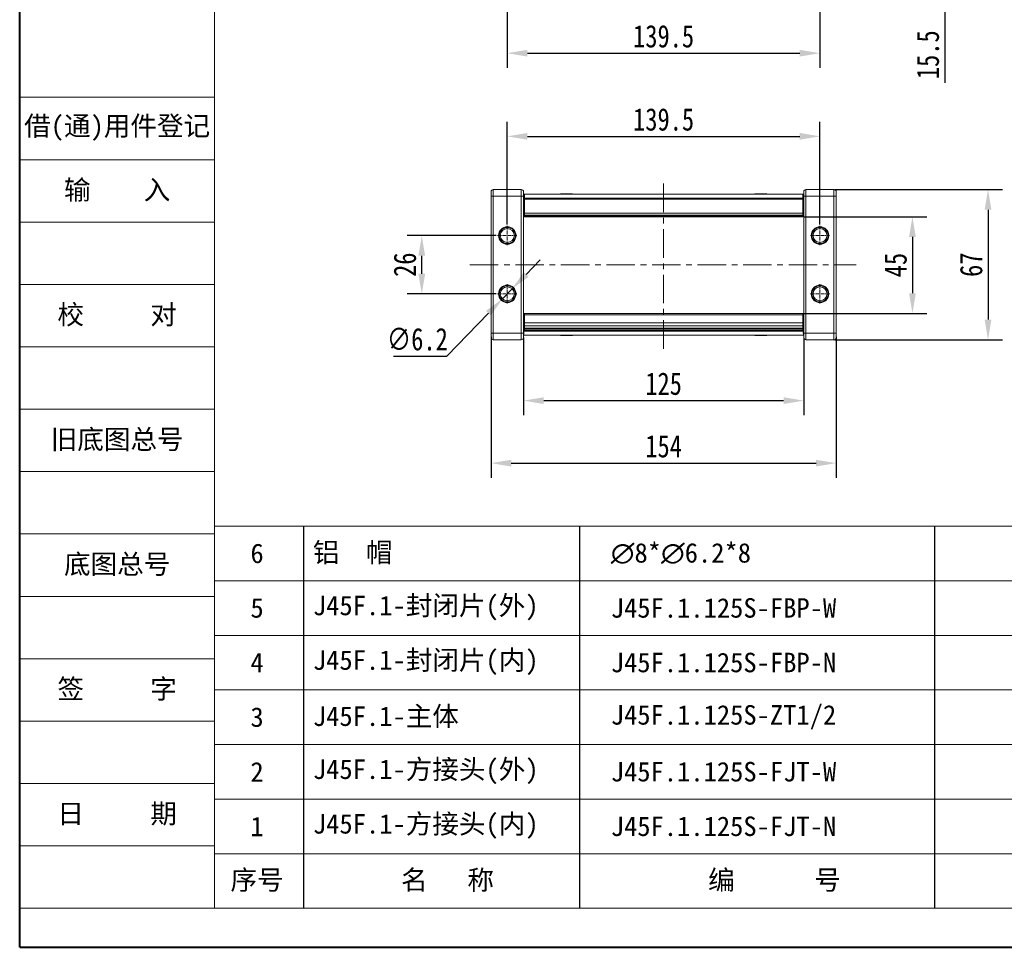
# Model space of a CAD drawing. Header units: millimetres. Extents: x 3152 to 4623, y 378 to 1412.
# Tile 1 of 45: x 3152 to 3592, y 378 to 792. Entities that reach past the tile are written whole.
import ezdxf

# ---------------------------------------------------------------- set-up
doc = ezdxf.new("R2010")
doc.units = ezdxf.units.MM
doc.linetypes.add('CENTER', pattern=[0.6, 0.375, -0.075, 0.075, -0.075])
doc.linetypes.add('CENTERX2', pattern=[20.32, 12.7, -2.54, 2.54, -2.54])
doc.layers.add('标注线', color=7, linetype='Continuous', lineweight=15)
doc.styles.get("Standard").update_dxf_attribs({"font": '仿宋_GB2312.ttf', "width": 0.8})
doc.styles.add('样式 3.5', font='仿宋_GB2312.ttf')
doc.styles.add('样式 6', font='仿宋_GB2312.ttf')
doc.dimstyles.new('ISO-45.1', dxfattribs={"dimtxt": 10, "dimasz": 9, "dimexe": 6.5, "dimexo": 0.625, "dimgap": 2.5, "dimtad": 1, "dimtoh": 1, "dimdsep": 46, "dimtxsty": 'Standard', "dimcen": 2.5, "dimadec": 0, "dimazin": 0, "dimtfac": 1, "dimtmove": 0, "dimatfit": 3, "dimfxl": 0, "dimarcsym": 0})
doc.dimstyles.new('副本 ISO-45.1', dxfattribs={"dimtxt": 10, "dimasz": 9, "dimexe": 6.5, "dimexo": 0.625, "dimgap": 2.5, "dimtad": 1, "dimdsep": 46, "dimtxsty": 'Standard', "dimcen": 2.5, "dimadec": 0, "dimazin": 0, "dimtfac": 1, "dimtmove": 0, "dimatfit": 3, "dimfxl": 0, "dimarcsym": 0})

# ---------------------------------------------------------------- blocks, each defined once
blk = doc.blocks.new('*D2068')
at = {"color": 0, "lineweight": -2}
for p, q in [((3369.98, 700.86), (3369.98, 746.69)), ((3509.48, 700.86), (3509.48, 746.69)), ((3378.98, 740.19), (3500.48, 740.19))]:
    blk.add_line(p, q, dxfattribs=at)
at = {"color": 0, "lineweight": 9}
for points in [[(3378.98, 741.69), (3378.98, 738.69), (3369.98, 740.19)], [(3500.48, 741.69), (3500.48, 738.69), (3509.48, 740.19)]]:
    blk.add_solid(points, dxfattribs=at)
at = {"layer": 'Defpoints', "color": 0, "lineweight": 9}
for p in [(3509.48, 740.19), (3369.98, 700.23), (3509.48, 700.23)]:
    blk.add_point(p, dxfattribs=at)
at = {"color": 0, "lineweight": 9, "insert": (3439.73, 747.69), "char_height": 10, "attachment_point": 5}
blk.add_mtext('139.5', dxfattribs=at)
blk = doc.blocks.new('*D2069')
at = {"color": 0, "lineweight": -2}
for p, q in [((3369.98, 817.67), (3369.98, 770.78)), ((3509.48, 817.67), (3509.48, 770.78)), ((3378.98, 777.28), (3500.48, 777.28))]:
    blk.add_line(p, q, dxfattribs=at)
at = {"color": 0, "lineweight": 9}
for points in [[(3378.98, 778.78), (3378.98, 775.78), (3369.98, 777.28)], [(3500.48, 778.78), (3500.48, 775.78), (3509.48, 777.28)]]:
    blk.add_solid(points, dxfattribs=at)
at = {"layer": 'Defpoints', "color": 0, "lineweight": 9}
for p in [(3369.98, 818.3), (3509.48, 818.3), (3509.48, 777.28)]:
    blk.add_point(p, dxfattribs=at)
at = {"color": 0, "lineweight": 9, "insert": (3439.73, 784.78), "char_height": 10, "attachment_point": 5}
blk.add_mtext('139.5', dxfattribs=at)
blk = doc.blocks.new('*D2070')
at = {"color": 0, "lineweight": -2}
for p, q in [((3565.15, 831.59), (3565.15, 840.59)), ((3514.4, 822.59), (3571.65, 822.59)), ((3565.15, 822.59), (3565.15, 807.09)), ((3516.36, 807.09), (3571.65, 807.09)), ((3565.15, 798.09), (3565.15, 764.11))]:
    blk.add_line(p, q, dxfattribs=at)
at = {"color": 0, "lineweight": 9}
for points in [[(3563.65, 831.59), (3566.65, 831.59), (3565.15, 822.59)], [(3563.65, 798.09), (3566.65, 798.09), (3565.15, 807.09)]]:
    blk.add_solid(points, dxfattribs=at)
at = {"layer": 'Defpoints', "color": 0, "lineweight": 9}
for p in [(3513.77, 822.59), (3515.73, 807.09), (3565.15, 807.09)]:
    blk.add_point(p, dxfattribs=at)
at = {"color": 0, "lineweight": 9, "insert": (3557.65, 776.6), "char_height": 10, "attachment_point": 5, "rotation": 90}
blk.add_mtext('15.5', dxfattribs=at)
blk = doc.blocks.new('*D2072')
at = {"color": 0, "lineweight": -2}
for p, q in [((3502.41, 704.33), (3557.23, 704.33)), ((3550.73, 695.33), (3550.73, 670.24)), ((3502.5, 661.24), (3557.23, 661.24))]:
    blk.add_line(p, q, dxfattribs=at)
at = {"color": 0, "lineweight": 9}
for points in [[(3549.23, 695.33), (3552.23, 695.33), (3550.73, 704.33)], [(3549.23, 670.24), (3552.23, 670.24), (3550.73, 661.24)]]:
    blk.add_solid(points, dxfattribs=at)
at = {"layer": 'Defpoints', "color": 0, "lineweight": 9}
for p in [(3501.78, 704.33), (3501.87, 661.24), (3550.73, 661.24)]:
    blk.add_point(p, dxfattribs=at)
at = {"color": 0, "lineweight": 9, "insert": (3543.23, 682.79), "char_height": 10, "attachment_point": 5, "rotation": 90}
blk.add_mtext('45', dxfattribs=at)
blk = doc.blocks.new('*D2073')
at = {"color": 0, "lineweight": -2}
for p, q in [((3515.92, 716.44), (3590.96, 716.44)), ((3584.46, 707.44), (3584.46, 658.44)), ((3515.92, 649.44), (3590.96, 649.44))]:
    blk.add_line(p, q, dxfattribs=at)
at = {"color": 0, "lineweight": 9}
for points in [[(3582.96, 707.44), (3585.96, 707.44), (3584.46, 716.44)], [(3582.96, 658.44), (3585.96, 658.44), (3584.46, 649.44)]]:
    blk.add_solid(points, dxfattribs=at)
at = {"layer": 'Defpoints', "color": 0, "lineweight": 9}
for p in [(3515.3, 716.44), (3515.3, 649.44), (3584.46, 649.44)]:
    blk.add_point(p, dxfattribs=at)
at = {"color": 0, "lineweight": 9, "insert": (3576.96, 682.94), "char_height": 10, "attachment_point": 5, "rotation": 90}
blk.add_mtext('67', dxfattribs=at)
blk = doc.blocks.new('*D2074')
at = {"color": 0, "lineweight": -2}
for p, q in [((3377.23, 650.42), (3377.23, 615.81)), ((3502.23, 650.16), (3502.23, 615.81)), ((3386.23, 622.31), (3493.23, 622.31))]:
    blk.add_line(p, q, dxfattribs=at)
at = {"color": 0, "lineweight": 9}
for points in [[(3386.23, 623.81), (3386.23, 620.81), (3377.23, 622.31)], [(3493.23, 623.81), (3493.23, 620.81), (3502.23, 622.31)]]:
    blk.add_solid(points, dxfattribs=at)
at = {"layer": 'Defpoints', "color": 0, "lineweight": 9}
for p in [(3377.23, 651.05), (3502.23, 650.78), (3502.23, 622.31)]:
    blk.add_point(p, dxfattribs=at)
at = {"color": 0, "lineweight": 9, "insert": (3439.73, 629.81), "char_height": 10, "attachment_point": 5}
blk.add_mtext('125', dxfattribs=at)
blk = doc.blocks.new('*D2075')
at = {"color": 0, "lineweight": -2}
for p, q in [((3362.73, 650.82), (3362.73, 587.93)), ((3516.73, 650.82), (3516.73, 587.93)), ((3371.73, 594.43), (3507.73, 594.43))]:
    blk.add_line(p, q, dxfattribs=at)
at = {"color": 0, "lineweight": 9}
for points in [[(3371.73, 595.93), (3371.73, 592.93), (3362.73, 594.43)], [(3507.73, 595.93), (3507.73, 592.93), (3516.73, 594.43)]]:
    blk.add_solid(points, dxfattribs=at)
at = {"layer": 'Defpoints', "color": 0, "lineweight": 9}
for p in [(3362.73, 651.44), (3516.73, 651.44), (3516.73, 594.43)]:
    blk.add_point(p, dxfattribs=at)
at = {"color": 0, "lineweight": 9, "insert": (3439.73, 601.93), "char_height": 10, "attachment_point": 5}
blk.add_mtext('154', dxfattribs=at)
blk = doc.blocks.new('*D2076')
at = {"color": 0, "lineweight": -2}
for p, q in [((3365.07, 695.94), (3325.34, 695.94)), ((3331.84, 678.94), (3331.84, 686.94)), ((3365.07, 669.94), (3325.34, 669.94))]:
    blk.add_line(p, q, dxfattribs=at)
at = {"color": 0, "lineweight": 9}
for points in [[(3330.34, 686.94), (3333.34, 686.94), (3331.84, 695.94)], [(3330.34, 678.94), (3333.34, 678.94), (3331.84, 669.94)]]:
    blk.add_solid(points, dxfattribs=at)
at = {"layer": 'Defpoints', "color": 0, "lineweight": 9}
for p in [(3331.84, 695.94), (3365.69, 695.94), (3365.69, 669.94)]:
    blk.add_point(p, dxfattribs=at)
at = {"color": 0, "lineweight": 9, "insert": (3324.34, 682.94), "char_height": 10, "attachment_point": 5, "rotation": 90}
blk.add_mtext('26', dxfattribs=at)
blk = doc.blocks.new('*D2093')
at = {"color": 0, "lineweight": -2}
for p, q in [((3378.42, 678.62), (3384.69, 685.07)), ((3372.14, 672.17), (3367.82, 667.72)), ((3342.95, 642.16), (3361.54, 661.27)), ((3319.25, 642.16), (3342.95, 642.16))]:
    blk.add_line(p, q, dxfattribs=at)
at = {"color": 0, "lineweight": 9}
for points in [[(3377.34, 679.66), (3379.49, 677.57), (3372.14, 672.17)], [(3360.47, 662.32), (3362.62, 660.22), (3367.82, 667.72)]]:
    blk.add_solid(points, dxfattribs=at)
at = {"layer": 'Defpoints', "color": 0, "lineweight": 9}
for p in [(3372.14, 672.17), (3367.82, 667.72)]:
    blk.add_point(p, dxfattribs=at)
at = {"color": 0, "lineweight": 9, "insert": (3329.85, 649.66), "char_height": 10, "attachment_point": 5}
blk.add_mtext('∅6.2', dxfattribs=at)

msp = doc.modelspace()

# ---------------------------------------------------------------- linework, layer by layer
at = {"color": 7, "lineweight": 40}
for q in [(3152.459, 1411.501), (4613.287, 378.487)]:
    msp.add_line((3152.459, 378.487), q, dxfattribs=at)
at = {"color": 7, "lineweight": 13}
for q in [(3239.413, 1394.11), (3969.827, 395.878)]:
    msp.add_line((3239.413, 395.878), q, dxfattribs=at)
at = {"color": 7, "lineweight": 15}
for p, q in [((3152.459, 757.606), (3239.413, 757.606)), ((3152.459, 729.781), (3239.413, 729.781)), ((3152.459, 701.956), (3239.413, 701.956)), ((3152.459, 674.13), (3239.413, 674.13)), ((3152.459, 646.305), (3239.413, 646.305)), ((3152.459, 618.48), (3239.413, 618.48)), ((3152.459, 590.655), (3239.413, 590.655)), ((3152.459, 562.829), (3239.413, 562.829)), ((3239.413, 566.307), (3816.735, 566.307)), ((3239.413, 541.96), (3816.735, 541.96)), ((3152.459, 535.004), (3239.413, 535.004)), ((3239.413, 517.613), (3816.735, 517.613)), ((3152.459, 507.179), (3239.413, 507.179)), ((3239.413, 493.266), (3816.735, 493.266)), ((3152.459, 479.353), (3239.413, 479.353)), ((3239.413, 468.919), (3816.735, 468.919)), ((3152.459, 451.528), (3239.413, 451.528)), ((3239.413, 444.572), (3816.735, 444.572)), ((3152.459, 423.703), (3239.413, 423.703)), ((3239.413, 420.225), (3969.827, 420.225)), ((3152.459, 395.878), (3239.413, 395.878))]:
    msp.add_line(p, q, dxfattribs=at)
at = {"color": 1, "linetype": 'CENTERX2', "lineweight": 13}
for p, q in [((3439.73, 645.437), (3439.73, 720.452)), ((3353.281, 682.944), (3525.587, 682.944))]:
    msp.add_line(p, q, dxfattribs=at)
at = {"color": 7, "linetype": 'Continuous', "lineweight": 15}
for p, q in [((3363.73, 716.444), (3363.73, 713.444)), ((3376.23, 716.444), (3363.73, 716.444)), ((3376.23, 716.444), (3376.23, 713.444)), ((3503.23, 713.444), (3503.23, 716.444)), ((3515.73, 716.444), (3503.23, 716.444)), ((3515.73, 713.444), (3515.73, 716.444)), ((3363.73, 713.444), (3362.73, 713.444)), ((3362.73, 713.444), (3362.73, 652.444)), ((3363.73, 652.444), (3363.73, 713.444)), ((3363.73, 713.444), (3376.23, 713.444)), ((3377.23, 713.444), (3376.23, 713.444)), ((3376.23, 713.444), (3376.23, 652.444)), ((3377.607, 714.444), (3377.23, 714.444)), ((3377.23, 713.444), (3377.23, 652.444)), ((3377.607, 712.444), (3377.23, 712.444)), ((3439.73, 714.444), (3377.607, 714.444)), ((3377.68, 712.653), (3439.73, 712.653)), ((3377.68, 712.141), (3377.68, 712.653)), ((3377.68, 712.141), (3439.73, 712.141)), ((3377.68, 712.141), (3377.68, 705.905)), ((3393.705, 714.444), (3393.705, 714.594)), ((3393.705, 714.594), (3394.834, 714.594)), ((3394.834, 714.594), (3394.834, 714.444)), ((3394.861, 714.594), (3394.834, 714.594)), ((3394.861, 714.444), (3394.861, 714.594)), ((3394.861, 714.594), (3395.217, 714.594)), ((3395.217, 714.444), (3395.217, 714.594)), ((3395.217, 714.594), (3396.458, 714.594)), ((3396.458, 714.594), (3396.458, 714.444)), ((3396.809, 714.594), (3396.458, 714.594)), ((3396.809, 714.444), (3396.809, 714.594)), ((3396.809, 714.594), (3398.865, 714.594)), ((3398.865, 714.594), (3398.865, 714.444)), ((3399.045, 714.594), (3398.865, 714.594)), ((3399.045, 714.444), (3399.045, 714.594)), ((3501.854, 714.444), (3439.73, 714.444)), ((3439.73, 712.653), (3501.78, 712.653)), ((3439.73, 712.141), (3501.78, 712.141)), ((3480.416, 714.594), (3480.416, 714.444)), ((3480.596, 714.594), (3480.416, 714.594)), ((3480.596, 714.444), (3480.596, 714.594)), ((3480.596, 714.594), (3482.652, 714.594)), ((3482.652, 714.594), (3482.652, 714.444)), ((3483.003, 714.594), (3482.652, 714.594)), ((3483.003, 714.444), (3483.003, 714.594)), ((3483.003, 714.594), (3484.244, 714.594)), ((3484.244, 714.444), (3484.244, 714.594)), ((3484.244, 714.594), (3484.6, 714.594)), ((3484.6, 714.594), (3484.6, 714.444)), ((3484.627, 714.594), (3484.6, 714.594)), ((3484.627, 714.444), (3484.627, 714.594)), ((3484.627, 714.594), (3485.756, 714.594)), ((3485.756, 714.444), (3485.756, 714.594)), ((3501.78, 712.653), (3501.78, 712.141)), ((3501.78, 705.905), (3501.78, 712.141)), ((3502.23, 714.444), (3501.854, 714.444)), ((3502.23, 712.444), (3501.854, 712.444)), ((3502.23, 713.444), (3503.23, 713.444)), ((3502.23, 652.444), (3502.23, 713.444)), ((3503.23, 713.444), (3515.73, 713.444)), ((3503.23, 652.444), (3503.23, 713.444)), ((3515.73, 713.444), (3516.73, 713.444)), ((3515.73, 713.444), (3515.73, 652.444)), ((3516.73, 652.444), (3516.73, 713.444)), ((3377.23, 711.444), (3377.635, 711.444)), ((3377.583, 706.944), (3377.23, 708.944)), ((3377.23, 708.444), (3377.319, 708.444)), ((3377.23, 707.444), (3377.495, 707.444)), ((3501.826, 711.444), (3502.23, 711.444)), ((3502.23, 708.944), (3501.878, 706.944)), ((3501.966, 707.444), (3502.23, 707.444)), ((3502.142, 708.444), (3502.23, 708.444)), ((3377.583, 706.944), (3377.23, 706.944)), ((3377.23, 705.444), (3377.68, 705.444)), ((3377.583, 706.944), (3377.68, 706.392)), ((3377.68, 706.944), (3377.583, 706.944)), ((3377.68, 705.905), (3439.73, 705.905)), ((3377.68, 705.905), (3377.68, 705.061)), ((3377.68, 705.061), (3439.73, 705.061)), ((3377.68, 705.061), (3377.68, 704.669)), ((3439.73, 704.669), (3377.68, 704.669)), ((3377.68, 704.669), (3377.68, 704.327)), ((3377.68, 704.327), (3439.73, 704.327)), ((3439.73, 705.905), (3501.78, 705.905)), ((3439.73, 705.061), (3501.78, 705.061)), ((3501.78, 704.669), (3439.73, 704.669)), ((3439.73, 704.327), (3501.78, 704.327)), ((3501.78, 706.392), (3501.878, 706.944)), ((3501.878, 706.944), (3501.78, 706.944)), ((3501.78, 705.061), (3501.78, 705.905)), ((3502.23, 705.444), (3501.78, 705.444)), ((3501.78, 704.669), (3501.78, 705.061)), ((3501.78, 704.327), (3501.78, 704.669)), ((3502.23, 706.944), (3501.878, 706.944)), ((3377.23, 660.444), (3377.374, 660.444)), ((3377.23, 658.944), (3377.272, 658.944)), ((3439.73, 661.244), (3377.587, 661.244)), ((3377.68, 661.103), (3377.68, 660.6)), ((3377.68, 660.6), (3439.73, 660.6)), ((3377.68, 660.6), (3377.68, 657.036)), ((3501.874, 661.244), (3439.73, 661.244)), ((3439.73, 660.6), (3501.78, 660.6)), ((3501.78, 660.6), (3501.78, 661.103)), ((3501.78, 657.036), (3501.78, 660.6)), ((3502.23, 660.444), (3502.086, 660.444)), ((3502.189, 658.944), (3502.23, 658.944)), ((3377.257, 658.444), (3377.23, 658.444)), ((3377.248, 657.444), (3377.23, 657.444)), ((3377.246, 657.033), (3377.23, 656.944)), ((3377.232, 653.921), (3377.249, 657.811)), ((3377.437, 657.718), (3377.418, 653.352)), ((3377.68, 657.718), (3377.437, 657.718)), ((3439.73, 657.036), (3377.68, 657.036)), ((3377.68, 657.036), (3377.68, 655.605)), ((3377.68, 655.605), (3377.68, 654.698)), ((3377.68, 655.605), (3439.73, 655.605)), ((3377.68, 654.698), (3439.73, 654.698)), ((3377.68, 654.134), (3377.68, 654.698)), ((3501.78, 657.036), (3439.73, 657.036)), ((3439.73, 655.605), (3501.78, 655.605)), ((3439.73, 654.698), (3501.78, 654.698)), ((3502.024, 657.718), (3501.78, 657.718)), ((3501.78, 655.605), (3501.78, 657.036)), ((3501.78, 654.698), (3501.78, 655.605)), ((3501.78, 654.698), (3501.78, 654.134)), ((3502.043, 653.352), (3502.024, 657.718)), ((3502.23, 658.444), (3502.203, 658.444)), ((3502.211, 657.811), (3502.228, 653.921)), ((3502.23, 657.444), (3502.213, 657.444)), ((3502.215, 657.033), (3502.23, 656.944)), ((3363.73, 652.444), (3362.73, 652.444)), ((3363.73, 652.444), (3363.73, 649.444)), ((3376.23, 652.444), (3363.73, 652.444)), ((3376.23, 652.444), (3376.23, 649.444)), ((3377.23, 652.444), (3376.23, 652.444)), ((3377.235, 654.444), (3377.23, 654.444)), ((3377.23, 651.444), (3439.73, 651.444)), ((3439.73, 653.352), (3377.418, 653.352)), ((3439.73, 654.134), (3377.68, 654.134)), ((3377.68, 654.134), (3377.68, 653.636)), ((3439.73, 653.636), (3377.68, 653.636)), ((3377.68, 653.636), (3377.68, 653.426)), ((3377.68, 653.426), (3439.73, 653.426)), ((3377.68, 653.426), (3377.68, 653.394)), ((3377.68, 653.394), (3439.73, 653.394)), ((3393.705, 651.444), (3393.705, 651.294)), ((3394.834, 651.294), (3393.705, 651.294)), ((3394.834, 651.444), (3394.834, 651.294)), ((3394.834, 651.294), (3394.861, 651.294)), ((3394.861, 651.294), (3394.861, 651.444)), ((3395.217, 651.294), (3394.861, 651.294)), ((3395.217, 651.444), (3395.217, 651.294)), ((3396.458, 651.294), (3395.217, 651.294)), ((3396.458, 651.444), (3396.458, 651.294)), ((3396.458, 651.294), (3396.809, 651.294)), ((3396.809, 651.294), (3396.809, 651.444)), ((3398.865, 651.294), (3396.809, 651.294)), ((3398.865, 651.444), (3398.865, 651.294)), ((3398.865, 651.294), (3399.045, 651.294)), ((3399.045, 651.294), (3399.045, 651.444)), ((3501.78, 654.134), (3439.73, 654.134)), ((3501.78, 653.636), (3439.73, 653.636)), ((3439.73, 653.426), (3501.78, 653.426)), ((3439.73, 653.394), (3501.78, 653.394)), ((3502.043, 653.352), (3439.73, 653.352)), ((3439.73, 651.444), (3502.23, 651.444)), ((3480.416, 651.444), (3480.416, 651.294)), ((3480.416, 651.294), (3480.596, 651.294)), ((3480.596, 651.294), (3480.596, 651.444)), ((3482.652, 651.294), (3480.596, 651.294)), ((3482.652, 651.444), (3482.652, 651.294)), ((3482.652, 651.294), (3483.003, 651.294)), ((3483.003, 651.294), (3483.003, 651.444)), ((3484.244, 651.294), (3483.003, 651.294)), ((3484.244, 651.444), (3484.244, 651.294)), ((3484.6, 651.294), (3484.244, 651.294)), ((3484.6, 651.444), (3484.6, 651.294)), ((3484.6, 651.294), (3484.627, 651.294)), ((3484.627, 651.294), (3484.627, 651.444)), ((3485.756, 651.294), (3484.627, 651.294)), ((3485.756, 651.444), (3485.756, 651.294)), ((3501.78, 653.636), (3501.78, 654.134)), ((3501.78, 653.426), (3501.78, 653.636)), ((3501.78, 653.394), (3501.78, 653.426)), ((3502.23, 654.444), (3502.226, 654.444)), ((3502.23, 652.444), (3503.23, 652.444)), ((3503.23, 649.444), (3503.23, 652.444)), ((3515.73, 652.444), (3503.23, 652.444)), ((3515.73, 649.444), (3515.73, 652.444)), ((3515.73, 652.444), (3516.73, 652.444)), ((3363.73, 649.444), (3376.23, 649.444)), ((3503.23, 649.444), (3515.73, 649.444))]:
    msp.add_line(p, q, dxfattribs=at)
at = {"color": 1, "linetype": 'CENTER', "lineweight": 9, "ltscale": 3.9624}
for p, q in [((3369.98, 691.654), (3369.98, 700.234)), ((3509.48, 691.654), (3509.48, 700.234)), ((3365.69, 695.944), (3374.27, 695.944)), ((3505.19, 695.944), (3513.77, 695.944)), ((3369.98, 665.654), (3369.98, 674.234)), ((3509.48, 665.654), (3509.48, 674.234)), ((3365.69, 669.944), (3374.27, 669.944)), ((3505.19, 669.944), (3513.77, 669.944))]:
    msp.add_line(p, q, dxfattribs=at)
at = {"color": 7}
for p, q in [((3279.013, 566.307), (3279.013, 395.878)), ((3402.252, 566.307), (3402.252, 395.878)), ((3560.782, 395.878), (3560.782, 566.307))]:
    msp.add_line(p, q, dxfattribs=at)
at = {"color": 7, "linetype": 'Continuous', "lineweight": 15}
for centre, radius in [((3369.98, 695.944), 3.9), ((3369.98, 695.944), 3.1), ((3509.48, 695.944), 3.9), ((3509.48, 695.944), 3.1), ((3369.98, 669.944), 3.9), ((3369.98, 669.944), 3.1), ((3509.48, 669.944), 3.9), ((3509.48, 669.944), 3.1)]:
    msp.add_circle(centre, radius, dxfattribs=at)
for centre, start, end in [((3363.73, 715.444), 90, 180), ((3376.23, 715.444), 0, 90), ((3503.23, 715.444), 90, 180), ((3515.73, 715.444), 0, 90), ((3363.73, 650.444), 180, 270), ((3376.23, 650.444), 270, 0), ((3503.23, 650.444), 180, 270), ((3515.73, 650.444), 270, 0)]:
    msp.add_arc(centre, 1, start, end, dxfattribs=at)
for centre, major_axis, ratio, start_param, end_param in [((3377.607, 711.644), (0, 2.8), 0.0280881, 5.08096, 6.2831853), ((3377.607, 711.644), (0, 0.8), 0.0280881, 5.08096, 6.2831853), ((3377.701, 712.941), (0, 2.8), 0.0280881, 1.9393673, 2.8720752), ((3501.854, 711.644), (0, 2.8), 0.0280881, 0, 1.2022253), ((3501.759, 712.941), (0, 2.8), 0.0280881, 3.4111101, 4.343818), ((3501.854, 711.644), (0, 0.8), 0.0280881, 0, 1.2022253), ((3377.587, 657.644), (0, 3.6), 0.0937783, 6.0016292, 7.8077197), ((3377.587, 657.644), (0, 1.6), 0.0937783, 5.6078432, 7.8077197), ((3501.874, 657.644), (0, 3.6), 0.0937783, 4.7586509, 6.5647414), ((3501.874, 657.644), (0, 1.6), 0.0937783, 4.7586509, 6.9585274), ((3377.186, 653.944), (0, 0.5), 0.0937783, 4.4104983, 4.666127), ((3377.23, 653.444), (0, 2), 0.0937783, 3.1415927, 4.666127), ((3502.23, 653.444), (0, 2), 0.0937783, 1.6170583, 3.1415927), ((3502.275, 653.944), (0, 0.5), 0.0937783, 1.6170583, 1.872687)]:
    msp.add_ellipse(centre, major_axis=major_axis, ratio=ratio, start_param=start_param, end_param=end_param, dxfattribs=at)
for points, knots in [([(3362.73, 715.444), (3362.73, 715.418), (3362.73, 715.376), (3362.73, 715.127), (3362.73, 714.868), (3362.73, 714.55), (3362.73, 714.084), (3362.73, 713.696), (3362.73, 713.444)], [0, 0, 0, 0, 0.23944295, 0.36980709, 0.50000008, 0.63036414, 0.76055705, 1, 1, 1, 1]), ([(3377.23, 715.444), (3377.23, 715.418), (3377.23, 715.376), (3377.23, 715.127), (3377.23, 714.869), (3377.23, 714.55), (3377.23, 714.084), (3377.23, 713.696), (3377.23, 713.444)], [0, 0, 0, 0, 0.2394429, 0.3696359, 0.4999999, 0.6301929, 0.7605571, 1, 1, 1, 1]), ([(3502.23, 713.444), (3502.23, 713.696), (3502.23, 714.084), (3502.23, 714.55), (3502.23, 714.868), (3502.23, 715.127), (3502.23, 715.376), (3502.23, 715.418), (3502.23, 715.444)], [0, 0, 0, 0, 0.2394429, 0.3696359, 0.4999999, 0.6301929, 0.7605571, 1, 1, 1, 1]), ([(3516.73, 713.444), (3516.73, 713.696), (3516.73, 714.084), (3516.73, 714.55), (3516.73, 714.869), (3516.73, 715.127), (3516.73, 715.376), (3516.73, 715.418), (3516.73, 715.444)], [0, 0, 0, 0, 0.2394429, 0.3698071, 0.5000001, 0.6303641, 0.7605571, 1, 1, 1, 1]), ([(3366.38, 695.944), (3366.429, 696.397), (3366.503, 697.096), (3366.952, 697.935), (3367.417, 698.507), (3367.99, 698.975), (3368.829, 699.409), (3369.98, 699.632), (3371.132, 699.41), (3371.971, 698.976), (3372.544, 698.507), (3373.009, 697.935), (3373.457, 697.096), (3373.532, 696.397), (3373.58, 695.944)], [0, 0, 0, 0, 0.1197215, 0.184837, 0.25, 0.3151155, 0.3802785, 0.5, 0.6197215, 0.684837, 0.75, 0.8151155, 0.8802785, 1, 1, 1, 1]), ([(3505.88, 695.944), (3505.929, 696.397), (3506.003, 697.096), (3506.452, 697.935), (3506.917, 698.507), (3507.49, 698.975), (3508.329, 699.409), (3509.48, 699.632), (3510.632, 699.41), (3511.471, 698.976), (3512.044, 698.507), (3512.509, 697.935), (3512.957, 697.096), (3513.032, 696.397), (3513.08, 695.944)], [0, 0, 0, 0, 0.1197215, 0.184837, 0.25, 0.3151155, 0.3802785, 0.5, 0.6197215, 0.684837, 0.75, 0.8151155, 0.8802785, 1, 1, 1, 1]), ([(3373.58, 695.944), (3373.532, 695.492), (3373.457, 694.793), (3373.009, 693.954), (3372.544, 693.382), (3371.971, 692.913), (3371.132, 692.479), (3369.98, 692.257), (3368.829, 692.479), (3367.99, 692.913), (3367.417, 693.381), (3366.952, 693.953), (3366.503, 694.793), (3366.429, 695.492), (3366.38, 695.944)], [0, 0, 0, 0, 0.1197215, 0.184837, 0.25, 0.3151155, 0.3802785, 0.5, 0.6197215, 0.684837, 0.75, 0.8151155, 0.8802785, 1, 1, 1, 1]), ([(3513.08, 695.944), (3513.032, 695.492), (3512.957, 694.793), (3512.509, 693.954), (3512.044, 693.382), (3511.471, 692.913), (3510.632, 692.479), (3509.48, 692.257), (3508.329, 692.479), (3507.49, 692.913), (3506.917, 693.381), (3506.452, 693.953), (3506.003, 694.793), (3505.929, 695.492), (3505.88, 695.944)], [0, 0, 0, 0, 0.1197215, 0.184837, 0.25, 0.3151155, 0.3802785, 0.5, 0.6197215, 0.684837, 0.75, 0.8151155, 0.8802785, 1, 1, 1, 1]), ([(3366.38, 669.944), (3366.429, 670.397), (3366.503, 671.096), (3366.952, 671.935), (3367.417, 672.507), (3367.99, 672.975), (3368.829, 673.409), (3369.98, 673.632), (3371.132, 673.41), (3371.971, 672.976), (3372.544, 672.507), (3373.009, 671.935), (3373.457, 671.096), (3373.532, 670.397), (3373.58, 669.944)], [0, 0, 0, 0, 0.1197215, 0.184837, 0.25, 0.3151155, 0.3802785, 0.5, 0.6197215, 0.684837, 0.75, 0.8151155, 0.8802785, 1, 1, 1, 1]), ([(3505.88, 669.944), (3505.929, 670.397), (3506.003, 671.096), (3506.452, 671.935), (3506.917, 672.507), (3507.49, 672.975), (3508.329, 673.409), (3509.48, 673.632), (3510.632, 673.41), (3511.471, 672.976), (3512.044, 672.507), (3512.509, 671.935), (3512.957, 671.096), (3513.032, 670.397), (3513.08, 669.944)], [0, 0, 0, 0, 0.1197215, 0.184837, 0.25, 0.3151155, 0.3802785, 0.5, 0.6197215, 0.684837, 0.75, 0.8151155, 0.8802785, 1, 1, 1, 1]), ([(3373.58, 669.944), (3373.532, 669.492), (3373.457, 668.793), (3373.009, 667.954), (3372.544, 667.382), (3371.971, 666.913), (3371.132, 666.479), (3369.98, 666.257), (3368.829, 666.479), (3367.99, 666.913), (3367.417, 667.381), (3366.952, 667.953), (3366.503, 668.793), (3366.429, 669.492), (3366.38, 669.944)], [0, 0, 0, 0, 0.1197215, 0.184837, 0.25, 0.3151155, 0.3802785, 0.5, 0.6197215, 0.684837, 0.75, 0.8151155, 0.8802785, 1, 1, 1, 1]), ([(3513.08, 669.944), (3513.032, 669.492), (3512.957, 668.793), (3512.509, 667.954), (3512.044, 667.382), (3511.471, 666.913), (3510.632, 666.479), (3509.48, 666.257), (3508.329, 666.479), (3507.49, 666.913), (3506.917, 667.381), (3506.452, 667.953), (3506.003, 668.793), (3505.929, 669.492), (3505.88, 669.944)], [0, 0, 0, 0, 0.1197215, 0.184837, 0.25, 0.3151155, 0.3802785, 0.5, 0.6197215, 0.684837, 0.75, 0.8151155, 0.8802785, 1, 1, 1, 1]), ([(3362.73, 652.444), (3362.73, 652.193), (3362.73, 651.804), (3362.73, 651.338), (3362.73, 651.02), (3362.73, 650.762), (3362.73, 650.513), (3362.73, 650.471), (3362.73, 650.444)], [0, 0, 0, 0, 0.2394429, 0.3698071, 0.5000001, 0.6303641, 0.7605571, 1, 1, 1, 1]), ([(3377.23, 652.444), (3377.23, 652.193), (3377.23, 651.805), (3377.23, 651.339), (3377.23, 651.02), (3377.23, 650.762), (3377.23, 650.513), (3377.23, 650.471), (3377.23, 650.444)], [0, 0, 0, 0, 0.2394429, 0.3696359, 0.4999999, 0.6301929, 0.7605571, 1, 1, 1, 1]), ([(3502.23, 650.444), (3502.23, 650.471), (3502.23, 650.513), (3502.23, 650.762), (3502.23, 651.02), (3502.23, 651.338), (3502.23, 651.804), (3502.23, 652.193), (3502.23, 652.444)], [0, 0, 0, 0, 0.23944295, 0.36963586, 0.49999992, 0.63019291, 0.76055705, 1, 1, 1, 1]), ([(3516.73, 650.444), (3516.73, 650.471), (3516.73, 650.513), (3516.73, 650.762), (3516.73, 651.02), (3516.73, 651.339), (3516.73, 651.805), (3516.73, 652.193), (3516.73, 652.444)], [0, 0, 0, 0, 0.23944295, 0.36980709, 0.50000008, 0.63036414, 0.76055705, 1, 1, 1, 1])]:
    msp.add_open_spline(points, degree=3, knots=knots, dxfattribs=at)

# ---------------------------------------------------------------- texts
at = {"color": 7, "linetype": 'CENTER', "lineweight": 18, "char_height": 8.6954, "width": 86.95403, "attachment_point": 5, "style": '样式 3.5'}
for s, insert in [('{\\fSimSun|b0|i0|c134|p2;借}({\\fSimSun|b0|i0|c134|p2;通}){\\fSimSun|b0|i0|c134|p2;用件登记}', (3195.936, 743.694)), ('\\f宋体|b0|i0|c134|p2;校     对', (3195.936, 660.218)), ('\\f宋体|b0|i0|c134|p2;旧底图总号', (3195.936, 604.567)), ('\\f宋体|b0|i0|c134|p2;底图总号', (3195.936, 548.917)), ('\\f宋体|b0|i0|c134|p2;签     字', (3195.936, 493.266)), ('\\f宋体|b0|i0|c134|p2;日     期', (3195.936, 437.615))]:
    msp.add_mtext(s, dxfattribs=dict(at, insert=insert))
at = {"color": 7, "lineweight": 18, "insert": (3195.936, 715.868), "char_height": 8.6954, "width": 86.95403, "attachment_point": 5, "style": '样式 3.5'}
msp.add_mtext('{\\fSimSun|b0|i0|c134|p2;输    入}', dxfattribs=at)
at = {"layer": '标注线', "color": 7, "lineweight": 18, "char_height": 6.26069, "style": '样式 6'}
for s, insert, width, attachment_point in [('{\\H1.389x;6}', (3258.359, 554.134), 41.73793, 5), ('{\\H1.389x;铝  帽}', (3283.267, 554.134), 156.50043, 4), ('{\\fISOCPEUR|b0|i0|c0|p34;\\H1.389x;∅\\fFangSong_GB2312|b0|i0|c134|p49;8*\\fISOCPEUR|b0|i0|c0|p34;∅\\fFangSong_GB2312|b0|i0|c134|p49;6.2*8}', (3416.158, 554.134), 120.34268, 4), ('{\\H1.389x;5}', (3258.359, 529.787), 41.73793, 5), ('{\\H1.389x;J45F.1-封闭片(外)}', (3283.267, 529.787), 156.50043, 4), ('{\\H1.389x;J45F.1.125S-FBP-W}', (3416.158, 529.787), 120.34268, 4), ('{\\H1.389x;4}', (3258.359, 505.44), 41.73793, 5), ('{\\H1.389x;J45F.1-封闭片(内)}', (3283.267, 505.44), 156.50043, 4), ('{\\H1.389x;J45F.1.125S-FBP-N}', (3416.158, 505.44), 120.34268, 4), ('{\\H1.389x;3}', (3258.359, 481.092), 41.73793, 5), ('{\\H1.389x;J45F.1-主体}', (3283.267, 481.092), 120.44766, 4), ('{\\H1.389x;J45F.1.125S-ZT1/2}', (3416.158, 481.092), 120.34268, 4), ('{\\H1.389x;2}', (3258.359, 456.745), 41.73793, 5), ('{\\H1.389x;J45F.1-方接头(外)}', (3283.267, 456.745), 156.50043, 4), ('{\\H1.389x;J45F.1.125S-FJT-W}', (3416.158, 456.745), 120.34268, 4), ('{\\H1.389x;1}', (3258.359, 432.398), 41.73793, 5), ('{\\H1.389x;J45F.1-方接头(内)}', (3283.267, 432.398), 148.44796, 4), ('{\\H1.389x;J45F.1.125S-FJT-N}', (3416.158, 432.398), 120.34268, 4), ('{\\H1.389x;序号}', (3258.359, 408.051), 41.73793, 5), ('{\\H1.389x;名   称}', (3343.316, 408.051), 83.26718, 5), ('{\\H1.389x;编      号}', (3489.189, 408.051), 120.34268, 5)]:
    msp.add_mtext(s, dxfattribs=dict(at, insert=insert, width=width, attachment_point=attachment_point))

# ---------------------------------------------------------------- dimensions: what is measured, and where the dimension line sits
at = {"color": 5, "lineweight": 9}
for base, p1, p2, picture, middle in [((3565.145, 807.086), (3513.77, 822.586), (3515.73, 807.086), '*D2070', (3557.645, 776.596)), ((3584.458, 649.444), (3515.295, 716.444), (3515.295, 649.444), '*D2073', (3576.958, 682.944)), ((3331.838, 695.944), (3365.69, 669.944), (3365.69, 695.944), '*D2076', (3324.338, 682.944))]:
    dim = msp.add_linear_dim(base=base, p1=p1, p2=p2, angle=90, dimstyle='副本 ISO-45.1', dxfattribs=at)
    dim.commit()
    dim.dimension.update_dxf_attribs({"geometry": picture, "text_midpoint": middle})
for base, p1, p2, picture, middle in [((3509.48, 777.285), (3369.98, 818.296), (3509.48, 818.296), '*D2069', (3439.73, 784.785)), ((3509.48, 740.192), (3369.98, 700.234), (3509.48, 700.234), '*D2068', (3439.73, 747.692)), ((3516.73, 594.427), (3362.73, 651.444), (3516.73, 651.444), '*D2075', (3439.73, 601.927)), ((3502.23, 622.307), (3377.23, 651.046), (3502.23, 650.784), '*D2074', (3439.73, 629.807))]:
    dim = msp.add_linear_dim(base=base, p1=p1, p2=p2, dimstyle='副本 ISO-45.1', dxfattribs=at)
    dim.commit()
    dim.dimension.update_dxf_attribs({"geometry": picture, "text_midpoint": middle})
dim = msp.add_linear_dim(base=(3550.731, 661.244), p1=(3501.78, 704.327), p2=(3501.874, 661.244), angle=90, text='45', dimstyle='副本 ISO-45.1', dxfattribs=at)
dim.commit()
dim.dimension.update_dxf_attribs({"geometry": '*D2072', "text_midpoint": (3543.231, 682.785)})
dim = msp.add_diameter_dim_2p(p1=(3372.142, 672.167), p2=(3367.819, 667.722), dimstyle='ISO-45.1', dxfattribs=at)
dim.commit()
dim.dimension.update_dxf_attribs({"geometry": '*D2093', "text_midpoint": (3329.853, 642.157), "dimtype": 163})

doc.saveas('drawing.dxf')
